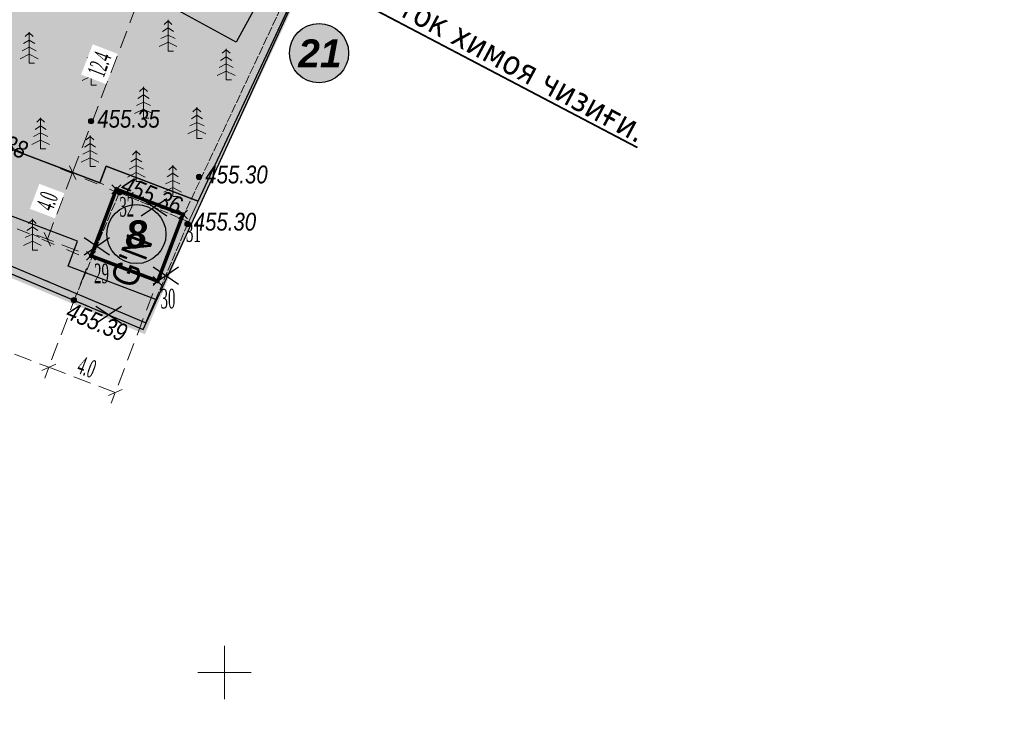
# Model space of a CAD drawing. Extents: x 398198 to 398512, y 4213857 to 4214102.
# Tile 27 of 30: x 398339 to 398394, y 4213947 to 4213987. Entities that reach past the tile are written whole.
import ezdxf
from ezdxf.enums import TextEntityAlignment as Align

# ---------------------------------------------------------------- set-up
doc = ezdxf.new("R2010")
doc.units = 0
doc.header["$LTSCALE"] = 0.5
doc.header["$MEASUREMENT"] = 0
for name, pattern in [('Build_Contour_Notresid_m1', [1, 1, 0]), ('Fence_Stone_Contour_Mr1m_m1', [1, 1, 0]), ('Footway_NotBorder_Line_m1', [3, 1.5, -1.5]), ('G_BUILDING_LINE', [3, 2, -1]), ('ГОСТ 2.303 6', [12, 8, -1.5, 1, -1.5])]:
    doc.linetypes.add(name, pattern=pattern)
for name, color, linetype in [('(003) Пункты', 7, 'Continuous'), ('Bino', 7, 'Continuous'), ('Inshoot', 7, 'Continuous'), ('koordinata', 7, 'Continuous'), ('TREE', 74, 'Continuous')]:
    doc.layers.add(name, color=color, linetype=linetype)
doc.layers.add('.', color=7, linetype='Continuous', lineweight=15)
doc.layers.add('Yozuvlar', color=250, linetype='Continuous', lineweight=18)
doc.layers.add('AUTO#_ROADS_EXIST_L', color=7, linetype='Continuous', lineweight=15, true_color=0x000000)
doc.layers.add('GREEN_VGTAT_SRVEY_B', color=7, linetype='Continuous', lineweight=15, true_color=0x000000)
for name, color, linetype, true_color in [('BUILD_NORES_CNTUR_P', 7, 'Continuous', 0x000000), ('BUILD_NORES_TITLE_T', 7, 'Continuous', 0x000000), ('FENCE_GRDRL_#####_L', 7, 'Continuous', 0x000000), ('GEODS_POINT_GRID#_B', 7, 'Continuous', 0x000000), ('RELEF_POINT_PICKT_B', 7, 'Continuous', 0x000000), ('RELEF_POINT_PICKT_T', 7, 'Continuous', 0x000000)]:
    doc.layers.add(name, color=color, linetype=linetype, true_color=true_color)
doc.styles.add('MtXpl_Times_New_Roma', font='times.ttf')
doc.styles.add('TIMES', font='times.ttf')
doc.styles.add('TimesNewRomanCyr', font='times.ttf', dxfattribs={"width": 0.5, "height": 1})
doc.styles.add('Д-431 (Arial Narrow К)', font='ARIALNI.TTF', dxfattribs={"height": 1})
doc.styles.add('Р-131 (Arial Narrow)', font='ARIALN.TTF', dxfattribs={"height": 1})
doc.linetypes.add('Fence_Stone_Mr1m_08_m1', pattern='A,8,[1,Topography.shx,S=0.8,R=90,X=0,Y=0],0', length=8)
doc.dimstyles.new('GENPLAN1', dxfattribs={"dimscale": 0.5, "dimtxt": 1, "dimasz": 1.2, "dimexe": 1.3, "dimexo": 1.5, "dimgap": 0.5, "dimtad": 1, "dimdec": 1, "dimzin": 0, "dimdsep": 46, "dimtxsty": 'TimesNewRomanCyr', "dimblk1": 'OBLIQUE', "dimblk2": 'OBLIQUE', "dimsah": 1, "dimcen": 1, "dimadec": 0, "dimazin": 0, "dimtfac": 0.75, "dimtdec": 1, "dimtix": 1, "dimtmove": 0, "dimatfit": 3, "dimfxl": 1, "dimtvp": 1.2, "dimtfill": 1, "dimlwd": 0, "dimlwe": 0, "dimarcsym": 0})
pattern_1 = [(12.949675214, (0, 0), (0.225141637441, 0.359598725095), [0.15, -0.45]), (102.949675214, (0.0899, -0.0563), (-0.359598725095, 0.225141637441), [0.15, -0.45])]

# ---------------------------------------------------------------- blocks, each defined once
blk = doc.blocks.new('GreenSpruce_m1')
at = {"layer": 'GREEN_VGTAT_SRVEY_B', "color": 18, "linetype": 'Continuous', "lineweight": 13, "true_color": 0x000000, "flags": 128}
for points in [[(-0.44, 3), (0, 3.4), (0.44, 3)], [(0, 3.5), (0, 0), (0.6, 0)], [(-0.62, 2.2), (0, 2.6), (0.62, 2.2)], [(-0.8, 1.4), (0, 1.8), (0.8, 1.4)], [(-1, 0.5), (0, 1), (1, 0.5)]]:
    blk.add_lwpolyline(points, dxfattribs=at)
blk = doc.blocks.new('CrossCoord_m1')
at = {"layer": 'GEODS_POINT_GRID#_B', "color": 3, "lineweight": 20, "true_color": 0x00ff00, "flags": 128}
for points in [[(0, 3), (0, -3)], [(-3, 0), (3, 0)]]:
    blk.add_lwpolyline(points, dxfattribs=at)
blk = doc.blocks.new('PointHight_m1')
at = {"layer": 'RELEF_POINT_PICKT_B', "linetype": 'Continuous', "lineweight": 15, "true_color": 0x000000}
h = blk.add_hatch(color=18, dxfattribs=at)
edge = h.paths.add_edge_path()
edge.add_arc((0, 0), 0.3, 0, 360)
at = {"layer": 'RELEF_POINT_PICKT_B', "color": 18, "linetype": 'Continuous', "lineweight": 15, "true_color": 0x000000}
blk.add_circle((0, 0), 0.3, dxfattribs=at)
blk.add_point((0, 0), dxfattribs=at)
blk = doc.blocks.new('wdqwqwwq')
at = {"layer": 'AUTO#_ROADS_EXIST_L', "color": 18, "linetype": 'Footway_NotBorder_Line_m1', "lineweight": 15, "true_color": 0x000000}
for points, elevation in [([(398343.55, 4214004.36), (398334.68, 4213983.58), (398335.25, 4213980.64), (398344.085, 4213976.911)], 455.485), ([(398324.54, 4213980.75), (398342.504, 4213973.167)], 455.295)]:
    blk.add_lwpolyline(points, dxfattribs=dict(at, elevation=elevation))
at = {"layer": 'BUILD_NORES_CNTUR_P', "color": 18, "linetype": 'Build_Contour_Notresid_m1', "lineweight": 13, "true_color": 0x000000, "flags": 128}
blk.add_lwpolyline([(398341.552, 4213970.911), (398345.433, 4213969.273), (398347.981, 4213975.311), (398344.101, 4213976.949)], close=True, dxfattribs=at)
at = {"layer": 'FENCE_GRDRL_#####_L', "color": 18, "linetype": 'Fence_Stone_Contour_Mr1m_m1', "lineweight": 13, "true_color": 0x000000}
for points, elevation in [([(398347.613, 4213975.467), (398357.535, 4213996.671), (398341.857, 4214004.754)], 455.28), ([(398308.072, 4213941.252), (398314.41, 4213956.93), (398323.68, 4213978.89), (398341.708, 4213971.28)], 455.484)]:
    blk.add_lwpolyline(points, dxfattribs=dict(at, elevation=elevation))
at = {"layer": 'FENCE_GRDRL_#####_L', "color": 18, "linetype": 'Fence_Stone_Mr1m_08_m1', "lineweight": 13, "true_color": 0x000000}
for points, elevation in [([(398347.92, 4213975.18), (398358.06, 4213996.85), (398342.04, 4214005.11)], 455.28), ([(398308.447, 4213941.11), (398314.78, 4213956.777), (398323.893, 4213978.366), (398341.552, 4213970.911)], 455.484)]:
    blk.add_lwpolyline(points, dxfattribs=dict(at, elevation=elevation))
at = {"layer": 'GEODS_POINT_GRID#_B', "color": 3, "true_color": 0x00ff00, "xscale": 0.5, "yscale": 0.5, "zscale": 0.5}
blk.add_blockref('CrossCoord_m1', (398350, 4213950), dxfattribs=at)
at = {"layer": 'GREEN_VGTAT_SRVEY_B', "color": 18, "true_color": 0x000000, "xscale": 0.5, "yscale": 0.5, "zscale": 0.5}
for p in [(398346.831, 4213984.894), (398339.035, 4213984.212), (398342.51, 4213982.987), (398350.093, 4213983.272), (398345.452, 4213981.133), (398348.449, 4213979.989), (398339.678, 4213979.4), (398342.454, 4213978.406), (398345.048, 4213977.568), (398347.091, 4213976.731), (398339.215, 4213973.722)]:
    blk.add_blockref('GreenSpruce_m1', p, dxfattribs=at)
at = {"layer": 'RELEF_POINT_PICKT_B', "color": 18, "true_color": 0x000000, "xscale": 0.5, "yscale": 0.5, "zscale": 0.5}
for p in [(398342.51, 4213980.96, 455.345), (398348.57, 4213977.83, 455.295), (398344.11, 4213976.97, 455.361), (398347.92, 4213975.18, 455.3), (398341.55, 4213970.91, 455.39)]:
    blk.add_blockref('PointHight_m1', p, dxfattribs=at)
at = {"layer": 'BUILD_NORES_TITLE_T', "color": 18, "true_color": 0x000000, "style": 'Р-131 (Arial Narrow)'}
blk.add_text("G'N", height=1.5, rotation=69.217, dxfattribs=at).set_placement((398344.775, 4213973.123), align=Align.MIDDLE)
at = {"layer": 'RELEF_POINT_PICKT_T', "color": 18, "true_color": 0x000000, "style": 'Д-431 (Arial Narrow К)'}
for s, p in [('455.35', (398342.86, 4213981.095, 455.345)), ('455.30', (398348.92, 4213977.965, 455.295)), ('455.30', (398348.27, 4213975.315, 455.3))]:
    blk.add_text(s, height=1, dxfattribs=at).set_placement(p, align=Align.MIDDLE_LEFT)
for s, rotation, p in [('455.38', 337.1139, (398335.625, 4213980.628, 455.379)), ('455.36', 337.9939, (398344.29, 4213977.473, 455.361)), ('455.39', 337.1517, (398341.219, 4213970.371, 455.39))]:
    blk.add_text(s, height=1, rotation=rotation, dxfattribs=at).set_placement(p, align=Align.MIDDLE_LEFT)
blk = doc.blocks.new('ииваиава')
at = {"color": 1, "linetype": 'Continuous'}
for points in [[(402379.07, 4230314.276), (402380.796, 4230315.426)], [(402379.07, 4230315.426), (402380.796, 4230314.276)]]:
    blk.add_lwpolyline(points, dxfattribs=at)
blk = doc.blocks.new('_Oblique')
at = {"color": 0, "linetype": 'ByBlock', "lineweight": -2}
blk.add_line((-0.5, -0.5), (0.5, 0.5), dxfattribs=at)
blk = doc.blocks.new('*D124')
at = {"color": 0, "linetype": 'G_BUILDING_LINE', "lineweight": 0, "transparency": 16777216}
for p, q in [((398343.229, 4213977.403), (398340.866, 4213978.3)), ((398340.055, 4213974.329), (398341.473, 4213978.069)), ((398341.81, 4213973.663), (398339.447, 4213974.56))]:
    blk.add_line(p, q, dxfattribs=at)
at = {"layer": 'Defpoints', "color": 0, "linetype": 'Continuous', "transparency": 16777216}
for p in [(398341.473, 4213978.069), (398343.93, 4213977.137), (398342.511, 4213973.397)]:
    blk.add_point(p, dxfattribs=at)
at = {"color": 0, "linetype": 'Continuous', "lineweight": 0, "transparency": 16777216, "xscale": 0.6, "yscale": 0.6, "zscale": 0.6}
for p, rotation in [((398341.473, 4213978.069), 69.22381119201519), ((398340.055, 4213974.329), 249.2238111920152)]:
    blk.add_blockref('_Oblique', p, dxfattribs=dict(at, rotation=rotation))
at = {"color": 0, "linetype": 'Continuous', "transparency": 16777216, "insert": (398340.053, 4213976.469), "char_height": 1, "attachment_point": 5, "rotation": 69.2238, "style": 'TimesNewRomanCyr', "bg_fill": 3, "box_fill_scale": 1.25, "bg_fill_color": 256, "bg_fill_true_color": 13158600, "bg_fill_transparency": 0}
blk.add_mtext('4.0', dxfattribs=at)
blk = doc.blocks.new('*D125')
at = {"color": 0, "linetype": 'G_BUILDING_LINE', "lineweight": 0, "transparency": 16777216}
for p, q in [((398342.245, 4213972.696), (398339.908, 4213966.535)), ((398345.975, 4213971.281), (398343.638, 4213965.12)), ((398340.138, 4213967.143), (398343.869, 4213965.728))]:
    blk.add_line(p, q, dxfattribs=at)
at = {"layer": 'Defpoints', "color": 0, "linetype": 'Continuous', "transparency": 16777216}
for p in [(398342.511, 4213973.397), (398346.241, 4213971.982), (398343.869, 4213965.728)]:
    blk.add_point(p, dxfattribs=at)
at = {"color": 0, "linetype": 'Continuous', "lineweight": 0, "transparency": 16777216, "xscale": 0.6, "yscale": 0.6, "zscale": 0.6}
for p, rotation in [((398340.138, 4213967.143), 159.2238111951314), ((398343.869, 4213965.728), 339.2238111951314)]:
    blk.add_blockref('_Oblique', p, dxfattribs=dict(at, rotation=rotation))
at = {"color": 0, "linetype": 'Continuous', "transparency": 16777216, "insert": (398342.273, 4213967.146), "char_height": 1, "attachment_point": 5, "rotation": 339.2238, "style": 'TimesNewRomanCyr', "bg_fill": 3, "box_fill_scale": 1.25, "bg_fill_color": 256, "bg_fill_true_color": 13158600, "bg_fill_transparency": 0}
blk.add_mtext('4.0', dxfattribs=at)
blk = doc.blocks.new('*D126')
at = {"color": 0, "linetype": 'G_BUILDING_LINE', "lineweight": 0, "transparency": 16777216}
for p, q in [((398318.849, 4213976.022), (398318.813, 4213975.929)), ((398318.582, 4213975.321), (398340.138, 4213967.143)), ((398340.405, 4213967.844), (398340.369, 4213967.751))]:
    blk.add_line(p, q, dxfattribs=at)
at = {"layer": 'Defpoints', "color": 0, "linetype": 'Continuous', "transparency": 16777216}
for p in [(398318.582, 4213975.321, 455.388), (398340.138, 4213967.143), (398340.138, 4213967.143)]:
    blk.add_point(p, dxfattribs=at)
at = {"color": 0, "linetype": 'Continuous', "lineweight": 0, "transparency": 16777216, "xscale": 0.6, "yscale": 0.6, "zscale": 0.6}
for p, rotation in [((398318.582, 4213975.321), 159.2238111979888), ((398340.138, 4213967.143), 339.2238111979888)]:
    blk.add_blockref('_Oblique', p, dxfattribs=dict(at, rotation=rotation))
at = {"color": 0, "linetype": 'Continuous', "transparency": 16777216, "insert": (398329.63, 4213971.943), "char_height": 1, "attachment_point": 5, "rotation": 339.2238, "style": 'TimesNewRomanCyr', "bg_fill": 3, "box_fill_scale": 1.25, "bg_fill_color": 256, "bg_fill_true_color": 13158600, "bg_fill_transparency": 0}
blk.add_mtext('23.1', dxfattribs=at)
blk = doc.blocks.new('*D127')
at = {"color": 0, "linetype": 'G_BUILDING_LINE', "lineweight": 0, "transparency": 16777216}
for p, q in [((398341.473, 4213978.069), (398345.921, 4213989.691)), ((398345.22, 4213989.959), (398345.313, 4213989.923)), ((398340.773, 4213978.337), (398340.866, 4213978.301))]:
    blk.add_line(p, q, dxfattribs=at)
at = {"layer": 'Defpoints', "color": 0, "linetype": 'Continuous', "transparency": 16777216}
for p in [(398345.921, 4213989.691, 455.36), (398345.921, 4213989.691), (398341.473, 4213978.069)]:
    blk.add_point(p, dxfattribs=at)
at = {"color": 0, "linetype": 'Continuous', "lineweight": 0, "transparency": 16777216, "xscale": 0.6, "yscale": 0.6, "zscale": 0.6}
for p, rotation in [((398345.921, 4213989.691), 69.06004872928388), ((398341.473, 4213978.069), 249.0600487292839)]:
    blk.add_blockref('_Oblique', p, dxfattribs=dict(at, rotation=rotation))
at = {"color": 0, "linetype": 'Continuous', "transparency": 16777216, "insert": (398342.987, 4213984.151), "char_height": 1, "attachment_point": 5, "rotation": 69.06, "style": 'TimesNewRomanCyr', "bg_fill": 3, "box_fill_scale": 1.25, "bg_fill_color": 256, "bg_fill_true_color": 13158600, "bg_fill_transparency": 0}
blk.add_mtext('12.4', dxfattribs=at)
blk = doc.blocks.new('ЦЕППП3П')
at = {"layer": '.', "linetype": 'ByBlock', "lineweight": 30, "true_color": 0xffffff}
h = blk.add_hatch(color=7, dxfattribs=at)
h.dxf.hatch_style = 1
edge = h.paths.add_edge_path()
edge.add_arc((45296.45, 54957.093), 1.274, 0, 360)
at = {"color": 0, "linetype": 'ByBlock', "lineweight": 25}
blk.add_circle((45296.45, 54957.093), 1.274, dxfattribs=at)
blk = doc.blocks.new('пацкпкппк')
at = {"layer": 'koordinata', "linetype": 'ByBlock', "lineweight": 30}
blk.add_hatch(color=1, dxfattribs=at).paths.add_polyline_path([(45128.646, 54978.172, 1), (45128.896, 54978.172, 1)], flags=0)
at = {"layer": 'koordinata', "color": 1, "linetype": 'ByBlock', "lineweight": 30}
for points in [[(45129.021, 54978.422), (45128.521, 54977.922)], [(45128.521, 54978.422), (45129.021, 54977.922)]]:
    blk.add_lwpolyline(points, dxfattribs=at)

msp = doc.modelspace()

# ---------------------------------------------------------------- hatches: boundary and pattern name
at = {"lineweight": 0, "true_color": 0xf96c6c, "transparency": 33554687}
h = msp.add_hatch(color=11, dxfattribs=at)
h.dxf.hatch_style = 1
h.paths.add_polyline_path([(398342.511, 4213973.397), (398343.93, 4213977.137), (398347.67, 4213975.718), (398346.251, 4213971.978)])
at = {"layer": 'Bino', "lineweight": 15, "ltscale": 0.1}
h = msp.add_hatch(color=254, dxfattribs=at)
h.dxf.hatch_style = 1
h.paths.add_polyline_path([(398233.342, 4213931.644), (398271.65, 4213917.38), (398291.794, 4213909.099), (398303.242, 4213940.203), (398309.986, 4213937.71), (398310.86, 4213940.19), (398308.097, 4213941.312), (398323.516, 4213978.502), (398345.425, 4213969.254), (398358.067, 4213996.88), (398377.248, 4213987.183), (398382.662, 4213997.892), (398269.852, 4214054.924), (398264.438, 4214044.215), (398272.95, 4214039.91), (398267.49, 4214024.12), (398249.17, 4213975.89), (398241.71, 4213955.82), (398239.555, 4213948.88)])
at = {"layer": 'TREE', "lineweight": 0}
h = msp.add_hatch(dxfattribs=at)
h.set_pattern_fill('CROSS', color=256, scale=1.2, angle=12.9497)
h.set_pattern_definition(pattern_1)
edge = h.paths.add_edge_path()
edge.add_line((398338.103, 4213992.26), (398334.53, 4213982.843))
edge.add_arc((398336.4, 4213982.133), 2, 159.2238, 249.2238)
edge.add_line((398335.69, 4213980.263), (398342.995, 4213977.492))
edge.add_line((398342.995, 4213977.492), (398343.35, 4213978.427))
edge.add_line((398343.35, 4213978.427), (398348.516, 4213976.467))
edge.add_line((398348.516, 4213976.467), (398358.067, 4213996.88))
edge.add_line((398358.067, 4213996.88), (398342.786, 4214004.605))
edge.add_line((398342.786, 4214004.605), (398338.64, 4213993.676))
edge.add_line((398338.64, 4213993.676), (398339.384, 4213993.269))
edge.add_line((398339.384, 4213993.269), (398342.635, 4213999.206))
edge.add_line((398342.635, 4213999.206), (398354.616, 4213992.647))
edge.add_line((398354.616, 4213992.647), (398350.645, 4213985.394))
edge.add_line((398350.645, 4213985.394), (398338.103, 4213992.26))
h = msp.add_hatch(dxfattribs=at)
h.set_pattern_fill('CROSS', color=256, scale=1.2, angle=12.9497)
h.set_pattern_definition(pattern_1)
edge = h.paths.add_edge_path()
edge.add_line((398301.676, 4213945.281), (398308.634, 4213942.642))
edge.add_line((398308.634, 4213942.642), (398311.73, 4213950.3))
edge.add_line((398311.73, 4213950.3), (398314.41, 4213956.93))
edge.add_line((398314.41, 4213956.93), (398323.68, 4213978.89))
edge.add_line((398323.68, 4213978.89), (398345.588, 4213969.642))
edge.add_line((398345.588, 4213969.642), (398346.139, 4213970.951))
edge.add_line((398346.139, 4213970.951), (398341.222, 4213972.817))
edge.add_line((398341.222, 4213972.817), (398341.754, 4213974.219))
edge.add_line((398341.754, 4213974.219), (398314.572, 4213984.532))
edge.add_arc((398313.862, 4213982.662), 2, 69.2238, 159.2238)
edge.add_line((398311.992, 4213983.371), (398306.537, 4213968.993))
edge.add_arc((398308.407, 4213968.283), 2, 159.2238, 249.2238)
edge.add_line((398307.698, 4213966.413), (398315.042, 4213963.627))
edge.add_line((398315.042, 4213963.627), (398310.431, 4213951.529))
edge.add_line((398310.431, 4213951.529), (398304.848, 4213953.646))
edge.add_line((398304.848, 4213953.646), (398301.676, 4213945.281))

# ---------------------------------------------------------------- linework, layer by layer
at = {"linetype": 'Continuous'}
msp.add_lwpolyline([(398233.342, 4213931.644), (398271.65, 4213917.38), (398291.794, 4213909.099), (398303.242, 4213940.203), (398309.986, 4213937.71), (398310.86, 4213940.19), (398308.097, 4213941.312), (398323.516, 4213978.502), (398345.425, 4213969.254), (398358.067, 4213996.88), (398377.248, 4213987.183), (398382.662, 4213997.892), (398269.852, 4214054.924), (398264.438, 4214044.215), (398272.95, 4214039.91), (398267.49, 4214024.12), (398249.17, 4213975.89), (398241.71, 4213955.82), (398239.555, 4213948.88)], close=True, dxfattribs=at)

# ---------------------------------------------------------------- next in the draw order: block references
msp.add_blockref('wdqwqwwq', (0, 0), dxfattribs=at)

# ---------------------------------------------------------------- next in the draw order: linework, layer by layer
at = {"color": 6, "linetype": 'Continuous', "const_width": 0.1}
msp.add_lwpolyline([(398270.863, 4214033.945), (398321.43, 4214006.653), (398352.02, 4213990.587), (398373.178, 4213979.476)], dxfattribs=at)
at = {"linetype": 'Continuous'}
msp.add_lwpolyline([(398348.516, 4213976.467), (398343.35, 4213978.427), (398342.995, 4213977.492), (398335.69, 4213980.263, -0.414214), (398334.53, 4213982.843), (398343.246, 4214005.817, -0.445453), (398346.018, 4214006.893), (398350.249, 4214004.754)], format="xyb", dxfattribs=at)
for points in [[(398338.103, 4213992.26), (398334.53, 4213982.843, 0.414214), (398335.69, 4213980.263), (398342.995, 4213977.492), (398343.35, 4213978.427), (398348.516, 4213976.467), (398358.067, 4213996.88), (398342.786, 4214004.605), (398338.64, 4213993.676), (398339.384, 4213993.269), (398342.635, 4213999.206), (398354.616, 4213992.647), (398350.645, 4213985.394)], [(398301.676, 4213945.281), (398308.634, 4213942.642), (398311.73, 4213950.3), (398314.41, 4213956.93), (398323.68, 4213978.89), (398345.588, 4213969.642), (398346.139, 4213970.951), (398341.222, 4213972.817), (398341.754, 4213974.219), (398314.572, 4213984.532, 0.414214), (398311.992, 4213983.371), (398306.537, 4213968.993, 0.414214), (398307.698, 4213966.413), (398315.042, 4213963.627), (398310.431, 4213951.529), (398304.848, 4213953.646)]]:
    msp.add_lwpolyline(points, format="xyb", close=True, dxfattribs=at)
at = {"linetype": 'Continuous', "elevation": 455.36}
msp.add_lwpolyline([(398339.384, 4213993.269), (398342.635, 4213999.206), (398354.616, 4213992.647), (398350.645, 4213985.394), (398338.103, 4213992.26)], dxfattribs=at)
at = {"layer": 'Inshoot', "lineweight": 30, "ltscale": 0.1, "const_width": 0.2}
msp.add_lwpolyline([(398342.511, 4213973.397), (398343.93, 4213977.137), (398347.67, 4213975.718), (398346.251, 4213971.978)], close=True, dxfattribs=at)
at = {"layer": 'Yozuvlar', "color": 6, "linetype": 'ГОСТ 2.303 6', "lineweight": 25, "ltscale": 0.5, "const_width": 0.4}
msp.add_lwpolyline([(398233.342, 4213931.644), (398271.65, 4213917.39), (398291.794, 4213909.099), (398303.264, 4213940.261), (398309.986, 4213937.71), (398310.92, 4213940.171), (398308.097, 4213941.312), (398311.73, 4213950.3), (398314.41, 4213956.93), (398323.516, 4213978.502), (398323.885, 4213978.347), (398345.425, 4213969.254), (398347.978, 4213975.318), (398358.067, 4213996.88), (398272.95, 4214039.91), (398268.73, 4214027.85), (398267.49, 4214024.12), (398252.87, 4213985.27), (398249.17, 4213975.89), (398241.71, 4213955.82), (398239.508, 4213948.75)], close=True, dxfattribs=at)

# ---------------------------------------------------------------- next in the draw order: block references
at = {"xscale": 1.302954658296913, "yscale": 1.302954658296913, "zscale": 1.302954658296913}
msp.add_blockref('ЦЕППП3П', (339336.085, 4142378.177), dxfattribs=at)
at = {"linetype": 'Continuous', "xscale": 0.832577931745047, "yscale": 0.832577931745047, "zscale": 0.832577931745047}
for p in [(63333.389, 691909.341), (63330.179, 691907.151), (63334.054, 691905.503), (63330.84, 691903.303)]:
    msp.add_blockref('ииваиава', p, dxfattribs=at)
at = {"color": 1}
msp.add_blockref('пацкпкппк', (353218.899, 4158997.546), dxfattribs=at)

# ---------------------------------------------------------------- next in the draw order: texts
at = {"layer": '(003) Пункты', "color": 6, "insert": (398355.884, 4213990.537), "char_height": 1.35924, "width": 77.00666, "attachment_point": 1, "rotation": 331.7776, "style": 'MtXpl_Times_New_Roma'}
msp.add_mtext('{\\fTahoma|b0|i0|c0|p34;10 \\fTahoma|b0|i0|c204|p34;кв ток химоя чизиғи.}', dxfattribs=at)
at = {"color": 1, "linetype": 'ByBlock', "lineweight": 30, "char_height": 1.56355, "width": 3.2452, "attachment_point": 1}
for s, insert in [('\\pi0.52353;{\\fArial|b1|i1|c0|p34;21}', (398353.616, 4213985.548)), ('\\pi1.07546;{\\fArial|b1|i1|c0|p34;8}', (398343.363, 4213975.39))]:
    msp.add_mtext(s, dxfattribs=dict(at, insert=insert))
at = {"layer": 'koordinata', "color": 1, "linetype": 'ByBlock', "lineweight": 30, "style": 'TIMES', "width": 0.5}
msp.add_text('31', height=1.1, dxfattribs=at).set_placement((398347.84, 4213974.181, -498.848))

# ---------------------------------------------------------------- next in the draw order: dimensions: what is measured, and where the dimension line sits
at = {"color": 5, "linetype": 'Continuous'}
dim = msp.add_aligned_dim(p1=(398342.511, 4213973.397), p2=(398343.93, 4213977.137), distance=2.628, dimstyle='GENPLAN1', dxfattribs=at)
dim.commit()
dim.dimension.update_dxf_attribs({"geometry": '*D124', "text_midpoint": (398340.053, 4213976.469)})

# ---------------------------------------------------------------- next in the draw order: block references
at = {"color": 1}
msp.add_blockref('пацкпкппк', (353215.159, 4158998.965), dxfattribs=at)

# ---------------------------------------------------------------- next in the draw order: texts
at = {"layer": 'koordinata', "color": 1, "linetype": 'ByBlock', "lineweight": 30, "style": 'TIMES', "width": 0.5}
msp.add_text('32', height=1.1, dxfattribs=at).set_placement((398344.1, 4213975.6, -498.848))

# ---------------------------------------------------------------- next in the draw order: dimensions: what is measured, and where the dimension line sits
at = {"color": 5, "linetype": 'Continuous'}
for p1, p2, distance, picture, middle in [((398341.473, 4213978.069), (398345.921, 4213989.691, 455.36), 0, '*D127', (398342.987, 4213984.151)), ((398342.511, 4213973.397), (398346.241, 4213971.982), -6.689, '*D125', (398342.273, 4213967.146))]:
    dim = msp.add_aligned_dim(p1=p1, p2=p2, distance=distance, dimstyle='GENPLAN1', dxfattribs=at)
    dim.commit()
    dim.dimension.update_dxf_attribs({"geometry": picture, "text_midpoint": middle})

# ---------------------------------------------------------------- next in the draw order: block references
at = {"xscale": 1.302954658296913, "yscale": 1.302954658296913, "zscale": 1.302954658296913}
msp.add_blockref('ЦЕППП3П', (339325.833, 4142368.019), dxfattribs=at)
at = {"color": 1}
for p in [(353213.74, 4158995.225), (353217.47, 4158993.81)]:
    msp.add_blockref('пацкпкппк', p, dxfattribs=at)

# ---------------------------------------------------------------- next in the draw order: texts
at = {"layer": 'koordinata', "color": 1, "linetype": 'ByBlock', "lineweight": 30, "style": 'TIMES', "width": 0.5}
for s, p in [('29', (398342.681, 4213971.86, -498.848)), ('30', (398346.411, 4213970.445, -498.848))]:
    msp.add_text(s, height=1.1, dxfattribs=at).set_placement(p)

# ---------------------------------------------------------------- next in the draw order: dimensions: what is measured, and where the dimension line sits
at = {"color": 5, "linetype": 'Continuous'}
dim = msp.add_aligned_dim(p1=(398318.582, 4213975.321, 455.388), p2=(398340.138, 4213967.143), distance=0, dimstyle='GENPLAN1', dxfattribs=at)
dim.commit()
dim.dimension.update_dxf_attribs({"geometry": '*D126', "text_midpoint": (398329.63, 4213971.943)})

# ---------------------------------------------------------------- next in the draw order: hatches: boundary and pattern name
at = {"layer": '.', "linetype": 'Continuous', "lineweight": 35, "true_color": 0xffffff}
h = msp.add_hatch(color=7, dxfattribs=at)
h.dxf.hatch_style = 1
h.paths.add_polyline_path([(398214.889, 4214067.264), (398511.889, 4214067.264), (398511.889, 4213857.264), (398214.889, 4213857.264)])
h.paths.add_polyline_path([(398224.889, 4214064.764), (398509.389, 4214064.764), (398509.389, 4213859.764), (398224.889, 4213859.764)], flags=16)

doc.saveas('drawing.dxf')
